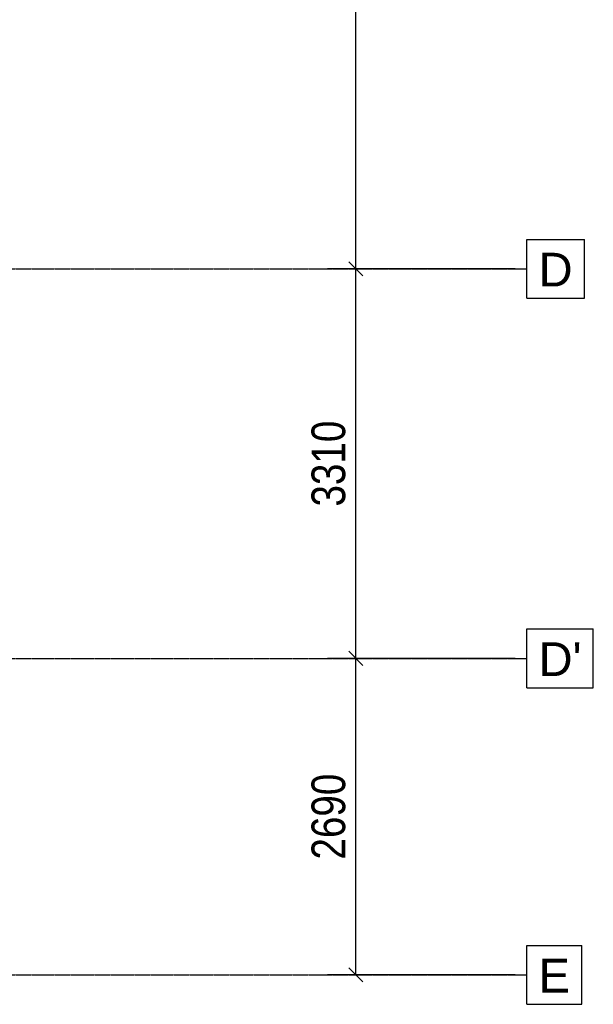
# Model space of a CAD drawing. Header units: millimetres. Extents: x 30 to 60678, y -866 to 36935.
# Tile 19 of 26: x 39586 to 44465, y 7185 to 15552. Entities that reach past the tile are written whole.
import ezdxf

# ---------------------------------------------------------------- set-up
doc = ezdxf.new("R2010")
doc.units = ezdxf.units.MM
doc.linetypes.add('DXK_LINE_DOT3', pattern=[5.9187, 2.979, -0.9799, 0.9799, -0.9799])
doc.styles.add('Arial', font='ARIAL.TTF', dxfattribs={"height": 0.2})
doc.styles.add('Arial Narrow', font='ARIALN.TTF', dxfattribs={"height": 0.2})

# ---------------------------------------------------------------- blocks, each defined once
blk = doc.blocks.new('GridLine-2599 - 1314')
at = {"color": 6}
for p, q in [((43899.3, 10374.6), (44464.5, 10374.6)), ((43899.3, 9874.6), (43899.3, 10374.6)), ((44464.5, 9874.6), (44464.5, 10374.6)), ((43899.3, 9874.6), (44464.5, 9874.6))]:
    blk.add_line(p, q, dxfattribs=at)
at = {"color": 6, "linetype": 'DXK_LINE_DOT3'}
blk.add_line((8274.3, 10124.6), (43899.3, 10124.6), dxfattribs=at)
at = {"color": 7, "style": 'Arial'}
blk.add_text("D'", height=286.52, dxfattribs=at).set_placement((43999.3, 9974.6))
blk = doc.blocks.new('GridLine-2600 - 1314')
at = {"color": 6}
for p, q in [((43899.3, 13684.6), (44388.2, 13684.6)), ((43899.3, 13184.6), (43899.3, 13684.6)), ((44388.2, 13184.6), (44388.2, 13684.6)), ((43899.3, 13184.6), (44388.2, 13184.6))]:
    blk.add_line(p, q, dxfattribs=at)
at = {"color": 6, "linetype": 'DXK_LINE_DOT3'}
blk.add_line((8274.3, 13434.6), (43899.3, 13434.6), dxfattribs=at)
at = {"color": 7, "style": 'Arial'}
blk.add_text('D', height=286.5, dxfattribs=at).set_placement((43999.3, 13284.6))
blk = doc.blocks.new('GridLine-2598 - 1314')
at = {"color": 6}
for p, q in [((43899.3, 7684.6), (44366.2, 7684.6)), ((43899.3, 7184.6), (43899.3, 7684.6)), ((44366.2, 7184.6), (44366.2, 7684.6)), ((43899.3, 7184.6), (44366.2, 7184.6))]:
    blk.add_line(p, q, dxfattribs=at)
at = {"color": 6, "linetype": 'DXK_LINE_DOT3'}
blk.add_line((8274.3, 7434.6), (43899.3, 7434.6), dxfattribs=at)
at = {"color": 7, "style": 'Arial'}
blk.add_text('E', height=286.5, dxfattribs=at).set_placement((43999.3, 7284.6))
blk = doc.blocks.new('StraightDimension-25906 - 1314')
at = {"color": 174}
for p, q in [((43799.3, 19434.6), (42204.1, 19434.6)), ((42504.1, 19374.6), (42384.1, 19494.6)), ((42444.1, 13434.6), (42444.1, 19434.6)), ((42384.1, 13494.6), (42504.1, 13374.6)), ((43799.3, 13434.6), (42204.1, 13434.6))]:
    blk.add_line(p, q, dxfattribs=at)
at = {"color": 30, "style": 'Arial Narrow'}
blk.add_text('6000', height=286.33, rotation=90.00021, dxfattribs=at).set_placement((42354.1, 16069.8))
blk = doc.blocks.new('StraightDimension-25907 - 1314')
at = {"color": 174}
for p, q in [((42504.1, 13374.6), (42384.1, 13494.6)), ((43799.3, 13434.6), (42204.1, 13434.6)), ((42444.1, 10124.6), (42444.1, 13434.6)), ((43799.3, 10124.6), (42204.1, 10124.6)), ((42384.1, 10184.6), (42504.1, 10064.6))]:
    blk.add_line(p, q, dxfattribs=at)
at = {"color": 30, "style": 'Arial Narrow'}
blk.add_text('3310', height=286.33, rotation=90.00021, dxfattribs=at).set_placement((42354.1, 11414.8))
blk = doc.blocks.new('StraightDimension-25908 - 1314')
at = {"color": 174}
for p, q in [((43799.3, 10124.6), (42204.1, 10124.6)), ((42504.1, 10064.6), (42384.1, 10184.6)), ((42444.1, 7434.6), (42444.1, 10124.6)), ((42384.1, 7494.6), (42504.1, 7374.6)), ((43799.3, 7434.6), (42204.1, 7434.6))]:
    blk.add_line(p, q, dxfattribs=at)
at = {"color": 30, "style": 'Arial Narrow'}
blk.add_text('2690', height=286.33, rotation=90.00021, dxfattribs=at).set_placement((42354.1, 8414.8))

msp = doc.modelspace()

# ---------------------------------------------------------------- block references
for name in ['StraightDimension-25906 - 1314', 'GridLine-2600 - 1314', 'StraightDimension-25907 - 1314', 'GridLine-2599 - 1314', 'StraightDimension-25908 - 1314', 'GridLine-2598 - 1314']:
    msp.add_blockref(name, (0, 0))

doc.saveas('drawing.dxf')
